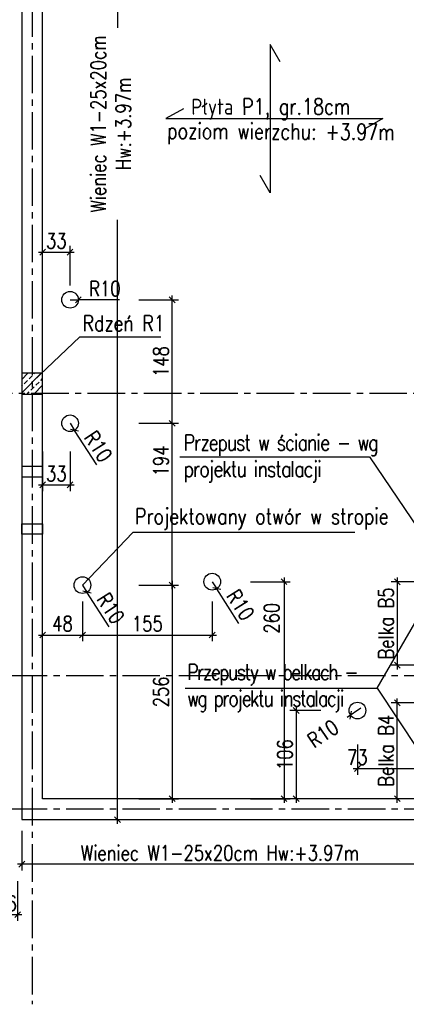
# Model space of a CAD drawing. Extents: x 335493 to 843864, y -123011 to -21739.
# Tile 8 of 28: x 364740 to 369370, y -80405 to -68605. Entities that reach past the tile are written whole.
import ezdxf

# ---------------------------------------------------------------- set-up
doc = ezdxf.new("R2010")
doc.units = 0
doc.header["$LTSCALE"] = 600
doc.header["$MEASUREMENT"] = 0
doc.header["$PDMODE"] = 1
doc.linetypes.add('CENTER2', pattern=[1.125, 0.75, -0.125, 0.125, -0.125])
doc.layers.get('0').update_dxf_attribs({"linetype": 'CONTINUOUS'})
doc.layers.get('Defpoints').update_dxf_attribs({"linetype": 'CONTINUOUS'})
for name, color, linetype in [('11 - opisy TXT2', 4, 'CONTINUOUS'), ('2 - linie odniesienia opisy', 8, 'CONTINUOUS'), ('3 - linia 1', 1, 'CONTINUOUS'), ('33 - linia 2', 3, 'CONTINUOUS'), ('44 - osie 2', 6, 'CENTER2'), ('5 - linie odniesienia opisy', 8, 'CONTINUOUS'), ('9 - kreskowanie', 1, 'CONTINUOUS')]:
    doc.layers.add(name, color=color, linetype=linetype)
doc.styles.add('TXT2', font='simplex.shx', dxfattribs={"width": 0.8, "height": 180})
doc.dimstyles.new('R1 - centymetry', dxfattribs={"dimtxt": 180, "dimasz": 70, "dimexe": 75, "dimexo": 75, "dimgap": 1.5, "dimtad": 0, "dimdec": 0, "dimlfac": 0.1, "dimzin": 0, "dimdsep": 46, "dimtxsty": 'TXT2', "dimblk1": 'OBLIQUE', "dimblk2": 'OBLIQUE', "dimsah": 1, "dimcen": -3, "dimdle": 50, "dimclrt": 4, "dimadec": 0, "dimazin": 0, "dimtfac": 0.75, "dimtdec": 0, "dimtix": 1, "dimtmove": 2, "dimatfit": 3, "dimldrblk": 'OBLIQUE', "dimfxl": 400, "dimfxlon": 1, "dimtvp": 0.75, "dimtolj": 1, "dimtzin": 0, "dimarcsym": 0})

# ---------------------------------------------------------------- blocks, each defined once
blk = doc.blocks.new('A$C75F72A73')
at = {"layer": '44 - osie 2'}
for p, q in [((22169, 2113), (22169, -15330)), ((32732, -8012), (20807, -8012)), ((32474, -11392), (21213, -11392)), ((32474, -12992), (21802, -12992))]:
    blk.add_line(p, q, dxfattribs=at)
blk = doc.blocks.new('_OBLIQUE')
at = {"color": 0, "linetype": 'ByBlock'}
blk.add_line((-0.5, -0.5), (0.5, 0.5), dxfattribs=at)
blk = doc.blocks.new('*D18')
at = {"layer": '2 - linie odniesienia opisy', "color": 0, "lineweight": -2, "transparency": 16777216}
for p, q in [((364765, -78326), (364765, -78801)), ((369515, -78326), (369515, -78801)), ((369565, -78726), (364715, -78726))]:
    blk.add_line(p, q, dxfattribs=at)
at = {"layer": 'Defpoints', "color": 0, "transparency": 16777216}
for p in [(369515, -77941), (364765, -78191), (364765, -78726)]:
    blk.add_point(p, dxfattribs=at)
at = {"layer": '2 - linie odniesienia opisy', "color": 0, "lineweight": -2, "transparency": 16777216, "xscale": 70, "yscale": 70, "zscale": 70, "rotation": 180}
blk.add_blockref('_OBLIQUE', (364765, -78726), dxfattribs=at)
at = {"layer": '2 - linie odniesienia opisy', "color": 0, "lineweight": -2, "transparency": 16777216, "xscale": 70, "yscale": 70, "zscale": 70}
blk.add_blockref('_OBLIQUE', (369515, -78726), dxfattribs=at)
at = {"layer": '2 - linie odniesienia opisy', "color": 4, "transparency": 16777216, "insert": (367140, -78591), "char_height": 180, "attachment_point": 5, "style": 'TXT2'}
blk.add_mtext('\\A1;Wieniec W1-25x20cm Hw:+3.97m', dxfattribs=at)
blk = doc.blocks.new('*D21')
at = {"layer": '2 - linie odniesienia opisy', "color": 0, "lineweight": -2, "transparency": 16777216}
for p, q in [((365912, -64648), (365912, -68703)), ((365512, -64698), (365987, -64698)), ((365912, -78241), (365912, -71003)), ((365512, -78191), (365987, -78191))]:
    blk.add_line(p, q, dxfattribs=at)
at = {"layer": 'Defpoints', "color": 0, "transparency": 16777216}
for p in [(364765, -64698), (364765, -78191), (365912, -78191)]:
    blk.add_point(p, dxfattribs=at)
at = {"layer": '2 - linie odniesienia opisy', "color": 0, "lineweight": -2, "transparency": 16777216, "xscale": 70, "yscale": 70, "zscale": 70}
for p, rotation in [((365912, -64698), 90), ((365912, -78191), 270)]:
    blk.add_blockref('_OBLIQUE', p, dxfattribs=dict(at, rotation=rotation))
at = {"layer": '2 - linie odniesienia opisy', "color": 4, "transparency": 16777216, "insert": (365831, -69853), "char_height": 180, "attachment_point": 5, "rotation": 90, "style": 'TXT2'}
blk.add_mtext('\\A1;Wieniec W1-25x20cm \\PHw:+3.97m', dxfattribs=at)
blk = doc.blocks.new('*D167')
at = {"layer": '2 - linie odniesienia opisy', "color": 0, "lineweight": -2, "transparency": 16777216}
for p, q in [((369565, -75341), (369188, -75341)), ((369263, -75291), (369263, -76391)), ((369565, -76341), (369188, -76341))]:
    blk.add_line(p, q, dxfattribs=at)
at = {"layer": 'Defpoints', "color": 0, "transparency": 16777216}
for p in [(369640, -75341), (369263, -76341), (369640, -76341)]:
    blk.add_point(p, dxfattribs=at)
at = {"layer": '2 - linie odniesienia opisy', "color": 0, "lineweight": -2, "transparency": 16777216, "xscale": 70, "yscale": 70, "zscale": 70}
for p, rotation in [((369263, -75341), 90), ((369263, -76341), 270)]:
    blk.add_blockref('_OBLIQUE', p, dxfattribs=dict(at, rotation=rotation))
at = {"layer": '2 - linie odniesienia opisy', "color": 4, "transparency": 16777216, "insert": (369128, -75841), "char_height": 180, "attachment_point": 5, "rotation": 90, "style": 'TXT2'}
blk.add_mtext('\\A1;\\A1;Belka B5', dxfattribs=at)
blk = doc.blocks.new('*D168')
at = {"layer": '2 - linie odniesienia opisy', "color": 0, "lineweight": -2, "transparency": 16777216}
for p, q in [((369565, -76791), (369188, -76791)), ((369263, -77991), (369263, -76741)), ((369565, -77941), (369188, -77941))]:
    blk.add_line(p, q, dxfattribs=at)
at = {"layer": 'Defpoints', "color": 0, "transparency": 16777216}
for p in [(369263, -76791), (369640, -76791), (369640, -77941)]:
    blk.add_point(p, dxfattribs=at)
at = {"layer": '2 - linie odniesienia opisy', "color": 0, "lineweight": -2, "transparency": 16777216, "xscale": 70, "yscale": 70, "zscale": 70}
for p, rotation in [((369263, -76791), 90), ((369263, -77941), 270)]:
    blk.add_blockref('_OBLIQUE', p, dxfattribs=dict(at, rotation=rotation))
at = {"layer": '2 - linie odniesienia opisy', "color": 4, "transparency": 16777216, "insert": (369128, -77366), "char_height": 180, "attachment_point": 5, "rotation": 90, "style": 'TXT2'}
blk.add_mtext('\\A1;\\A1;Belka B4', dxfattribs=at)
blk = doc.blocks.new('*D174')
at = {"layer": '5 - linie odniesienia opisy', "color": 0, "lineweight": -2, "transparency": 16777216}
for p, q in [((364965, -75979), (365542, -75979)), ((365015, -76379), (365015, -75904)), ((365492, -75984), (365492, -76054))]:
    blk.add_line(p, q, dxfattribs=at)
at = {"layer": 'Defpoints', "color": 0, "transparency": 16777216}
for p in [(365492, -75381, 4547), (365492, -75979), (365015, -77941)]:
    blk.add_point(p, dxfattribs=at)
at = {"layer": '5 - linie odniesienia opisy', "color": 0, "lineweight": -2, "transparency": 16777216, "xscale": 70, "yscale": 70, "zscale": 70, "rotation": 180}
blk.add_blockref('_OBLIQUE', (365015, -75979), dxfattribs=at)
at = {"layer": '5 - linie odniesienia opisy', "color": 0, "lineweight": -2, "transparency": 16777216, "xscale": 70, "yscale": 70, "zscale": 70}
blk.add_blockref('_OBLIQUE', (365492, -75979), dxfattribs=at)
at = {"layer": '5 - linie odniesienia opisy', "color": 4, "transparency": 16777216, "insert": (365253, -75844), "char_height": 180, "attachment_point": 5, "style": 'TXT2'}
blk.add_mtext('\\A1;48', dxfattribs=at)
blk = doc.blocks.new('*D175')
at = {"layer": '5 - linie odniesienia opisy', "color": 0, "lineweight": -2, "transparency": 16777216}
for p, q in [((366525, -75381), (366641, -75381)), ((366566, -75331), (366566, -77991)), ((366166, -77941), (366641, -77941))]:
    blk.add_line(p, q, dxfattribs=at)
at = {"layer": 'Defpoints', "color": 0, "transparency": 16777216}
for p in [(365492, -75381, 4547), (365492, -77941), (366566, -77941)]:
    blk.add_point(p, dxfattribs=at)
at = {"layer": '5 - linie odniesienia opisy', "color": 0, "lineweight": -2, "transparency": 16777216, "xscale": 70, "yscale": 70, "zscale": 70}
for p, rotation in [((366566, -75381), 90), ((366566, -77941), 270)]:
    blk.add_blockref('_OBLIQUE', p, dxfattribs=dict(at, rotation=rotation))
at = {"layer": '5 - linie odniesienia opisy', "color": 4, "transparency": 16777216, "insert": (366431, -76661), "char_height": 180, "attachment_point": 5, "rotation": 90, "style": 'TXT2'}
blk.add_mtext('\\A1;256', dxfattribs=at)
blk = doc.blocks.new('*D176')
at = {"layer": '5 - linie odniesienia opisy', "color": 0, "lineweight": -2, "transparency": 16777216}
for p in [(365492, -75381), (365811, -75880)]:
    blk.add_line(p, (365546, -75465), dxfattribs=at)
at = {"layer": 'Defpoints', "color": 0, "transparency": 16777216}
for p in [(365492, -75381, 4547), (365546, -75465, 4547)]:
    blk.add_point(p, dxfattribs=at)
at = {"layer": '5 - linie odniesienia opisy', "color": 0, "lineweight": -2, "transparency": 16777216, "xscale": 70, "yscale": 70, "zscale": 70, "rotation": 122.5701952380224}
blk.add_blockref('_OBLIQUE', (365546, -75465), dxfattribs=at)
at = {"layer": '5 - linie odniesienia opisy', "color": 4, "transparency": 16777216, "insert": (365830, -75659), "char_height": 180, "attachment_point": 5, "rotation": 302.5702, "style": 'TXT2'}
blk.add_mtext('\\A1;R10', dxfattribs=at)
blk = doc.blocks.new('*D206')
at = {"layer": '5 - linie odniesienia opisy', "color": 0, "lineweight": -2, "transparency": 16777216}
for p in [(367046, -75340), (367365, -75839)]:
    blk.add_line(p, (367100, -75424), dxfattribs=at)
at = {"layer": 'Defpoints', "color": 0, "transparency": 16777216}
for p in [(367046, -75340, 4547), (367100, -75424, 4547)]:
    blk.add_point(p, dxfattribs=at)
at = {"layer": '5 - linie odniesienia opisy', "color": 0, "lineweight": -2, "transparency": 16777216, "xscale": 70, "yscale": 70, "zscale": 70, "rotation": 122.570195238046}
blk.add_blockref('_OBLIQUE', (367100, -75424), dxfattribs=at)
at = {"layer": '5 - linie odniesienia opisy', "color": 4, "transparency": 16777216, "insert": (367384, -75618), "char_height": 180, "attachment_point": 5, "rotation": 302.5702, "style": 'TXT2'}
blk.add_mtext('\\A1;R10', dxfattribs=at)
blk = doc.blocks.new('*D207')
at = {"layer": '5 - linie odniesienia opisy', "color": 0, "lineweight": -2, "transparency": 16777216}
for p in [(365343, -73442), (365662, -73941)]:
    blk.add_line(p, (365397, -73526), dxfattribs=at)
at = {"layer": 'Defpoints', "color": 0, "transparency": 16777216}
for p in [(365343, -73442, 4547), (365397, -73526, 4547)]:
    blk.add_point(p, dxfattribs=at)
at = {"layer": '5 - linie odniesienia opisy', "color": 0, "lineweight": -2, "transparency": 16777216, "xscale": 70, "yscale": 70, "zscale": 70, "rotation": 122.570195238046}
blk.add_blockref('_OBLIQUE', (365397, -73526), dxfattribs=at)
at = {"layer": '5 - linie odniesienia opisy', "color": 4, "transparency": 16777216, "insert": (365681, -73720), "char_height": 180, "attachment_point": 5, "rotation": 302.5702, "style": 'TXT2'}
blk.add_mtext('\\A1;R10', dxfattribs=at)
blk = doc.blocks.new('*D208')
at = {"layer": '5 - linie odniesienia opisy', "color": 0, "lineweight": -2, "transparency": 16777216}
for p in [(365343, -71962), (365936, -71962)]:
    blk.add_line(p, (365443, -71962), dxfattribs=at)
at = {"layer": 'Defpoints', "color": 0, "transparency": 16777216}
for p in [(365343, -71962, 4547), (365443, -71962, 4547)]:
    blk.add_point(p, dxfattribs=at)
at = {"layer": '5 - linie odniesienia opisy', "color": 0, "lineweight": -2, "transparency": 16777216, "xscale": 70, "yscale": 70, "zscale": 70, "rotation": 180}
blk.add_blockref('_OBLIQUE', (365443, -71962), dxfattribs=at)
at = {"layer": '5 - linie odniesienia opisy', "color": 4, "transparency": 16777216, "insert": (365760, -71827), "char_height": 180, "attachment_point": 5, "style": 'TXT2'}
blk.add_mtext('\\A1;R10', dxfattribs=at)
blk = doc.blocks.new('*D209')
at = {"layer": '5 - linie odniesienia opisy', "color": 0, "lineweight": -2, "transparency": 16777216}
blk.add_line((368827, -76856), (368661, -76968), dxfattribs=at)
at = {"layer": 'Defpoints', "color": 0, "transparency": 16777216}
for p in [(368785, -76884, 4547), (368702, -76940, 4547)]:
    blk.add_point(p, dxfattribs=at)
at = {"layer": '5 - linie odniesienia opisy', "color": 0, "lineweight": -2, "transparency": 16777216, "xscale": 70, "yscale": 70, "zscale": 70, "rotation": 214.0114658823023}
blk.add_blockref('_OBLIQUE', (368702, -76940), dxfattribs=at)
at = {"layer": '5 - linie odniesienia opisy', "color": 4, "transparency": 16777216, "insert": (368373, -77162), "char_height": 180, "attachment_point": 5, "rotation": 34.0115, "style": 'TXT2'}
blk.add_mtext('\\A1;R10', dxfattribs=at)
blk = doc.blocks.new('*D210')
at = {"layer": '2 - linie odniesienia opisy', "color": 0, "lineweight": -2, "transparency": 16777216}
for p, q in [((366566, -75431), (366566, -73392)), ((366166, -73442), (366641, -73442)), ((366166, -75381), (366641, -75381))]:
    blk.add_line(p, q, dxfattribs=at)
at = {"layer": 'Defpoints', "color": 0, "transparency": 16777216}
for p in [(365343, -73442), (366566, -73442), (365492, -75381)]:
    blk.add_point(p, dxfattribs=at)
at = {"layer": '2 - linie odniesienia opisy', "color": 0, "lineweight": -2, "transparency": 16777216, "xscale": 70, "yscale": 70, "zscale": 70}
for p, rotation in [((366566, -73442), 90), ((366566, -75381), 270)]:
    blk.add_blockref('_OBLIQUE', p, dxfattribs=dict(at, rotation=rotation))
at = {"layer": '2 - linie odniesienia opisy', "color": 4, "transparency": 16777216, "insert": (366431, -73893), "char_height": 180, "attachment_point": 5, "rotation": 90, "style": 'TXT2'}
blk.add_mtext('\\A1;194', dxfattribs=at)
blk = doc.blocks.new('*D211')
at = {"layer": '2 - linie odniesienia opisy', "color": 0, "lineweight": -2, "transparency": 16777216}
for p, q in [((366166, -71962), (366641, -71962)), ((366566, -73492), (366566, -71912)), ((366166, -73442), (366641, -73442))]:
    blk.add_line(p, q, dxfattribs=at)
at = {"layer": 'Defpoints', "color": 0, "transparency": 16777216}
for p in [(365343, -71962), (366566, -71962), (365343, -73442)]:
    blk.add_point(p, dxfattribs=at)
at = {"layer": '2 - linie odniesienia opisy', "color": 0, "lineweight": -2, "transparency": 16777216, "xscale": 70, "yscale": 70, "zscale": 70}
for p, rotation in [((366566, -71962), 90), ((366566, -73442), 270)]:
    blk.add_blockref('_OBLIQUE', p, dxfattribs=dict(at, rotation=rotation))
at = {"layer": '2 - linie odniesienia opisy', "color": 4, "transparency": 16777216, "insert": (366431, -72702), "char_height": 180, "attachment_point": 5, "rotation": 90, "style": 'TXT2'}
blk.add_mtext('\\A1;148', dxfattribs=at)
blk = doc.blocks.new('*D212')
at = {"layer": '2 - linie odniesienia opisy', "color": 0, "lineweight": -2, "transparency": 16777216}
for p, q in [((365015, -73780), (365015, -74255)), ((365343, -73780), (365343, -74255)), ((364965, -74180), (365393, -74180))]:
    blk.add_line(p, q, dxfattribs=at)
at = {"layer": 'Defpoints', "color": 0, "transparency": 16777216}
for p in [(365015, -73092), (365343, -73442), (365343, -74180)]:
    blk.add_point(p, dxfattribs=at)
at = {"layer": '2 - linie odniesienia opisy', "color": 0, "lineweight": -2, "transparency": 16777216, "xscale": 70, "yscale": 70, "zscale": 70, "rotation": 180}
blk.add_blockref('_OBLIQUE', (365015, -74180), dxfattribs=at)
at = {"layer": '2 - linie odniesienia opisy', "color": 0, "lineweight": -2, "transparency": 16777216, "xscale": 70, "yscale": 70, "zscale": 70}
blk.add_blockref('_OBLIQUE', (365343, -74180), dxfattribs=at)
at = {"layer": '2 - linie odniesienia opisy', "color": 4, "transparency": 16777216, "insert": (365179, -74045), "char_height": 180, "attachment_point": 5, "style": 'TXT2'}
blk.add_mtext('\\A1;33', dxfattribs=at)
blk = doc.blocks.new('*D213')
at = {"layer": '2 - linie odniesienia opisy', "color": 0, "lineweight": -2, "transparency": 16777216}
for p, q in [((365015, -71791), (365015, -71316)), ((365343, -71791), (365343, -71316)), ((364965, -71391), (365393, -71391))]:
    blk.add_line(p, q, dxfattribs=at)
at = {"layer": 'Defpoints', "color": 0, "transparency": 16777216}
for p in [(365343, -71391), (365343, -71962), (365015, -72829)]:
    blk.add_point(p, dxfattribs=at)
at = {"layer": '2 - linie odniesienia opisy', "color": 0, "lineweight": -2, "transparency": 16777216, "xscale": 70, "yscale": 70, "zscale": 70, "rotation": 180}
blk.add_blockref('_OBLIQUE', (365015, -71391), dxfattribs=at)
at = {"layer": '2 - linie odniesienia opisy', "color": 0, "lineweight": -2, "transparency": 16777216, "xscale": 70, "yscale": 70, "zscale": 70}
blk.add_blockref('_OBLIQUE', (365343, -71391), dxfattribs=at)
at = {"layer": '2 - linie odniesienia opisy', "color": 4, "transparency": 16777216, "insert": (365179, -71256), "char_height": 180, "attachment_point": 5, "style": 'TXT2'}
blk.add_mtext('\\A1;33', dxfattribs=at)
blk = doc.blocks.new('*D214')
at = {"layer": '2 - linie odniesienia opisy', "color": 0, "lineweight": -2, "transparency": 16777216}
for p, q in [((369515, -77178), (369515, -77653)), ((368785, -77291), (368785, -77653)), ((368735, -77578), (369565, -77578))]:
    blk.add_line(p, q, dxfattribs=at)
at = {"layer": 'Defpoints', "color": 0, "transparency": 16777216}
for p in [(368785, -76884, 655), (369515, -76884), (369515, -77578)]:
    blk.add_point(p, dxfattribs=at)
at = {"layer": '2 - linie odniesienia opisy', "color": 0, "lineweight": -2, "transparency": 16777216, "xscale": 70, "yscale": 70, "zscale": 70, "rotation": 180}
blk.add_blockref('_OBLIQUE', (368785, -77578), dxfattribs=at)
at = {"layer": '2 - linie odniesienia opisy', "color": 0, "lineweight": -2, "transparency": 16777216, "xscale": 70, "yscale": 70, "zscale": 70}
blk.add_blockref('_OBLIQUE', (369515, -77578), dxfattribs=at)
at = {"layer": '2 - linie odniesienia opisy', "color": 4, "transparency": 16777216, "insert": (368785, -77443), "char_height": 180, "attachment_point": 5, "style": 'TXT2'}
blk.add_mtext('\\A1;73', dxfattribs=at)
blk = doc.blocks.new('*D215')
at = {"layer": '2 - linie odniesienia opisy', "color": 0, "lineweight": -2, "transparency": 16777216}
for p, q in [((368345, -76884), (367976, -76884)), ((368051, -76834), (368051, -77991)), ((368451, -77941), (367976, -77941))]:
    blk.add_line(p, q, dxfattribs=at)
at = {"layer": 'Defpoints', "color": 0, "transparency": 16777216}
for p in [(368785, -76884, 655), (368051, -77941), (369515, -77941)]:
    blk.add_point(p, dxfattribs=at)
at = {"layer": '2 - linie odniesienia opisy', "color": 0, "lineweight": -2, "transparency": 16777216, "xscale": 70, "yscale": 70, "zscale": 70}
for p, rotation in [((368051, -76884), 90), ((368051, -77941), 270)]:
    blk.add_blockref('_OBLIQUE', p, dxfattribs=dict(at, rotation=rotation))
at = {"layer": '2 - linie odniesienia opisy', "color": 4, "transparency": 16777216, "insert": (367916, -77413), "char_height": 180, "attachment_point": 5, "rotation": 90, "style": 'TXT2'}
blk.add_mtext('\\A1;106', dxfattribs=at)
blk = doc.blocks.new('*D216')
at = {"layer": '2 - linie odniesienia opisy', "color": 0, "lineweight": -2, "transparency": 16777216}
for p, q in [((365492, -75579), (365492, -76054)), ((367046, -75579), (367046, -76054)), ((365442, -75979), (367096, -75979))]:
    blk.add_line(p, q, dxfattribs=at)
at = {"layer": 'Defpoints', "color": 0, "transparency": 16777216}
for p in [(365492, -75381), (367046, -75340), (367046, -75979)]:
    blk.add_point(p, dxfattribs=at)
at = {"layer": '2 - linie odniesienia opisy', "color": 0, "lineweight": -2, "transparency": 16777216, "xscale": 70, "yscale": 70, "zscale": 70, "rotation": 180}
blk.add_blockref('_OBLIQUE', (365492, -75979), dxfattribs=at)
at = {"layer": '2 - linie odniesienia opisy', "color": 0, "lineweight": -2, "transparency": 16777216, "xscale": 70, "yscale": 70, "zscale": 70}
blk.add_blockref('_OBLIQUE', (367046, -75979), dxfattribs=at)
at = {"layer": '2 - linie odniesienia opisy', "color": 4, "transparency": 16777216, "insert": (366269, -75844), "char_height": 180, "attachment_point": 5, "style": 'TXT2'}
blk.add_mtext('\\A1;155', dxfattribs=at)
blk = doc.blocks.new('*D217')
at = {"layer": '2 - linie odniesienia opisy', "color": 0, "lineweight": -2, "transparency": 16777216}
for p, q in [((367506, -75340), (367981, -75340)), ((367906, -75290), (367906, -77991)), ((367506, -77941), (367981, -77941))]:
    blk.add_line(p, q, dxfattribs=at)
at = {"layer": 'Defpoints', "color": 0, "transparency": 16777216}
for p in [(367046, -75340), (366566, -77941), (367906, -77941)]:
    blk.add_point(p, dxfattribs=at)
at = {"layer": '2 - linie odniesienia opisy', "color": 0, "lineweight": -2, "transparency": 16777216, "xscale": 70, "yscale": 70, "zscale": 70}
for p, rotation in [((367906, -75340), 90), ((367906, -77941), 270)]:
    blk.add_blockref('_OBLIQUE', p, dxfattribs=dict(at, rotation=rotation))
at = {"layer": '2 - linie odniesienia opisy', "color": 4, "transparency": 16777216, "insert": (367758, -75778), "char_height": 180, "attachment_point": 5, "rotation": 90, "style": 'TXT2'}
blk.add_mtext('\\A1;260', dxfattribs=at)
blk = doc.blocks.new('*D332')
at = {"layer": '2 - linie odniesienia opisy', "color": 0, "lineweight": -2, "transparency": 16777216}
for p, q in [((364455, -78930), (364455, -79405)), ((364715, -78930), (364715, -79405)), ((364405, -79330), (364765, -79330))]:
    blk.add_line(p, q, dxfattribs=at)
at = {"layer": 'Defpoints', "color": 0, "transparency": 16777216}
for p in [(364715, -78243), (364455, -78675), (364715, -79330)]:
    blk.add_point(p, dxfattribs=at)
at = {"layer": '2 - linie odniesienia opisy', "color": 0, "lineweight": -2, "transparency": 16777216, "xscale": 70, "yscale": 70, "zscale": 70, "rotation": 180}
blk.add_blockref('_OBLIQUE', (364455, -79330), dxfattribs=at)
at = {"layer": '2 - linie odniesienia opisy', "color": 0, "lineweight": -2, "transparency": 16777216, "xscale": 70, "yscale": 70, "zscale": 70}
blk.add_blockref('_OBLIQUE', (364715, -79330), dxfattribs=at)
at = {"layer": '2 - linie odniesienia opisy', "color": 4, "transparency": 16777216, "insert": (364585, -79195), "char_height": 180, "attachment_point": 5, "style": 'TXT2'}
blk.add_mtext('\\A1;26', dxfattribs=at)

msp = doc.modelspace()

# ---------------------------------------------------------------- hatches: boundary and pattern name
at = {"layer": '9 - kreskowanie', "transparency": 33554687}
h = msp.add_hatch(dxfattribs=at)
h.set_pattern_fill('ANSI33', color=256, scale=450)
h.paths.add_polyline_path([(364765.1, -73092.2), (365015.1, -73092.2), (365015.1, -72842.2), (364765.1, -72842.2)])

# ---------------------------------------------------------------- linework, layer by layer
at = {"layer": '2 - linie odniesienia opisy'}
for points in [[(367859.4, -69110.3), (367740.5, -68901.8), (367740.5, -70679.3), (367621.7, -70470.8)], [(366700.2, -69671.7), (366491.7, -69790.5), (369089.9, -69790.5), (368881.4, -69909.3)], [(364900.8, -72938.2), (365461.5, -72403.8), (366429, -72403.8)]]:
    msp.add_lwpolyline(points, dxfattribs=at)
at = {"layer": '33 - linia 2'}
msp.add_lwpolyline([(364765.1, -64697.9), (364765.1, -78191.4), (369765.1, -78191.4), (369765.1, -77941.4), (369515.1, -77941.4), (369515.1, -77941.4), (365015.1, -77941.4), (365015.1, -67992.9)], dxfattribs=at)
for points in [[(364765.1, -73092.2), (365015.1, -73092.2), (365015.1, -72842.2), (364765.1, -72842.2)], [(364765.1, -74084.1), (365015.1, -74084.1), (365015.1, -73959.2), (364765.1, -73959.2)], [(365015.1, -74771.7), (364765.1, -74771.7), (364765.1, -74646.7), (365015.1, -74646.7)]]:
    msp.add_lwpolyline(points, close=True, dxfattribs=at)
for centre in [(365343.2, -71961.8, 4547.3), (365343.2, -73441.7, 4547.3), (365491.7, -75380.7, 4547.3), (367045.8, -75339.6, 4547.3), (368785.3, -76884.2, 5202.3)]:
    msp.add_circle(centre, 100, dxfattribs=at)
at = {"layer": '5 - linie odniesienia opisy'}
for points in [[(366657.4, -73841.8), (368927.9, -73841.8), (369515.1, -74709.2)], [(368752.3, -74749.1), (366096.6, -74749.1), (365491.7, -75380.7)], [(369020.8, -76615.3), (369515.1, -75759.5)], [(366721.6, -76615.3), (369020.8, -76615.3), (369515.1, -77362.3)]]:
    msp.add_lwpolyline(points, dxfattribs=at)

# ---------------------------------------------------------------- block references
at = {"layer": '3 - linia 1'}
msp.add_blockref('A$C75F72A73', (342720.7, -65074.4), dxfattribs=at)

# ---------------------------------------------------------------- texts
at = {"layer": '11 - opisy TXT2', "style": 'TXT2', "width": 0.8}
for s, rotation, p in [('Płyta P1, gr.18cm', 0.13666, (366795.6, -69744.5)), ('poziom wierzchu: +3.97m', 359.67489, (366506.2, -70031.8))]:
    msp.add_text(s, height=192, rotation=rotation, dxfattribs=at).set_placement(p)
msp.add_text('Rdzeń R1', height=190, dxfattribs=at).set_placement((365494.1, -72338.4))
at = {"layer": '11 - opisy TXT2', "char_height": 190, "attachment_point": 1, "style": 'TXT2'}
for s, width, insert in [('{\\T0.9;Przepust w ścianie - wg projektu instalacji}', 2606.364, (366705.1, -73578)), ('Projektowany otwór w stropie', 2895.754, (366122, -74461.6)), ('{\\T0.75;Przepusty w belkach - wg projektu instalacji}', 2235.785, (366747.1, -76327.8))]:
    msp.add_mtext_dynamic_manual_height_columns(s, width=width, gutter_width=900, heights=[0], dxfattribs=dict(at, insert=insert))

# ---------------------------------------------------------------- dimensions: what is measured, and where the dimension line sits
at = {"layer": '2 - linie odniesienia opisy'}
dim = msp.add_linear_dim(base=(365911.6, -78191.4), p1=(364765.1, -64697.9), p2=(364765.1, -78191.4), angle=90, text='Wieniec W1-25x20cm \\PHw:+3.97m', dimstyle='R1 - centymetry', dxfattribs=at)
dim.commit()
dim.dimension.update_dxf_attribs({"geometry": '*D21', "text_midpoint": (365831.4, -69852.8), "dimtype": 160})
for base, p1, p2, picture, middle in [((365343.2, -71390.7), (365015.1, -72829.3), (365343.2, -71961.8), '*D213', (365179.1, -71255.7)), ((365343.2, -74180.1), (365015.1, -73092.2), (365343.2, -73441.7), '*D212', (365179.1, -74045.1)), ((367045.8, -75978.9), (365491.7, -75380.7), (367045.8, -75339.6), '*D216', (366268.8, -75843.9)), ((364715.1, -79330.4), (364455.1, -78674.8), (364715.1, -78242.9), '*D332', (364585.1, -79195.4))]:
    dim = msp.add_linear_dim(base=base, p1=p1, p2=p2, dimstyle='R1 - centymetry', dxfattribs=at)
    dim.commit()
    dim.dimension.update_dxf_attribs({"geometry": picture, "text_midpoint": middle})
for base, p1, p2, picture, middle in [((366566.5, -71961.8), (365343.2, -73441.7), (365343.2, -71961.8), '*D211', (366431.5, -72701.7)), ((368051.2, -77941.4), (368785.3, -76884.2, 655), (369515.1, -77941.4), '*D215', (367916.2, -77412.8))]:
    dim = msp.add_linear_dim(base=base, p1=p1, p2=p2, angle=90, dimstyle='R1 - centymetry', dxfattribs=at)
    dim.commit()
    dim.dimension.update_dxf_attribs({"geometry": picture, "text_midpoint": middle})
for base, p1, p2, picture, middle in [((366566.5, -73441.7), (365491.7, -75380.7), (365343.2, -73441.7), '*D210', (366431.5, -73892.6)), ((367906.2, -77941.4), (367045.8, -75339.6), (366566.5, -77941.4), '*D217', (367757.8, -75777.7))]:
    dim = msp.add_linear_dim(base=base, p1=p1, p2=p2, angle=90, dimstyle='R1 - centymetry', dxfattribs=at)
    dim.commit()
    dim.dimension.update_dxf_attribs({"geometry": picture, "text_midpoint": middle, "dimtype": 160})
for base, p1, p2, text, picture, middle in [((369263.4, -76341.4), (369640.1, -75341.4), (369640.1, -76341.4), '\\A1;Belka B5', '*D167', (369128.4, -75841.4)), ((369263.4, -76791.4), (369640.1, -77941.4), (369640.1, -76791.4), '\\A1;Belka B4', '*D168', (369128.4, -77366.4))]:
    dim = msp.add_linear_dim(base=base, p1=p1, p2=p2, angle=90, text=text, dimstyle='R1 - centymetry', dxfattribs=at)
    dim.commit()
    dim.dimension.update_dxf_attribs({"geometry": picture, "text_midpoint": middle})
dim = msp.add_linear_dim(base=(369515.1, -77577.9), p1=(368785.3, -76884.2, 655), p2=(369515.1, -76884.2), dimstyle='R1 - centymetry', dxfattribs=at)
dim.commit()
dim.dimension.update_dxf_attribs({"geometry": '*D214', "text_midpoint": (368785.3, -77442.9), "dimtype": 160})
dim = msp.add_linear_dim(base=(364765.1, -78726.2), p1=(369515.1, -77941.4), p2=(364765.1, -78191.4), text='Wieniec W1-25x20cm Hw:+3.97m', dimstyle='R1 - centymetry', dxfattribs=at)
dim.commit()
dim.dimension.update_dxf_attribs({"geometry": '*D18', "text_midpoint": (367140.1, -78591.2)})
at = {"layer": '5 - linie odniesienia opisy'}
for center, mpoint, picture, middle in [((365343.2, -71961.8, 4547.3), (365443.2, -71961.8, 4547.3), '*D208', (365759.5, -71826.8)), ((365343.2, -73441.7, 4547.3), (365397, -73525.9, 4547.3), '*D207', (365681.1, -73719.9)), ((365491.7, -75380.7, 4547.3), (365545.5, -75465, 4547.3), '*D176', (365829.6, -75658.9)), ((367045.8, -75339.6, 4547.3), (367099.7, -75423.9, 4547.3), '*D206', (367383.8, -75617.8))]:
    dim = msp.add_radius_dim(center=center, mpoint=mpoint, dimstyle='R1 - centymetry', dxfattribs=at)
    dim.commit()
    dim.dimension.update_dxf_attribs({"geometry": picture, "text_midpoint": middle})
dim = msp.add_linear_dim(base=(365491.7, -75978.9), p1=(365015.1, -77941.4), p2=(365491.7, -75380.7, 4547.3), dimstyle='R1 - centymetry', dxfattribs=at)
dim.commit()
dim.dimension.update_dxf_attribs({"geometry": '*D174', "text_midpoint": (365253.4, -75843.9)})
dim = msp.add_linear_dim(base=(366566.5, -77941.4), p1=(365491.7, -75380.7, 4547.3), p2=(365491.7, -77941.4), angle=90, dimstyle='R1 - centymetry', dxfattribs=at)
dim.commit()
dim.dimension.update_dxf_attribs({"geometry": '*D175', "text_midpoint": (366431.5, -76661.1)})
dim = msp.add_radius_dim(center=(368785.3, -76884.2, 5202.3), mpoint=(368702.5, -76940.2, 5202.3), dimstyle='R1 - centymetry', dxfattribs=at)
dim.commit()
dim.dimension.update_dxf_attribs({"geometry": '*D209', "text_midpoint": (368373.1, -77162.4, 655), "dimtype": 164})

doc.saveas('drawing.dxf')
